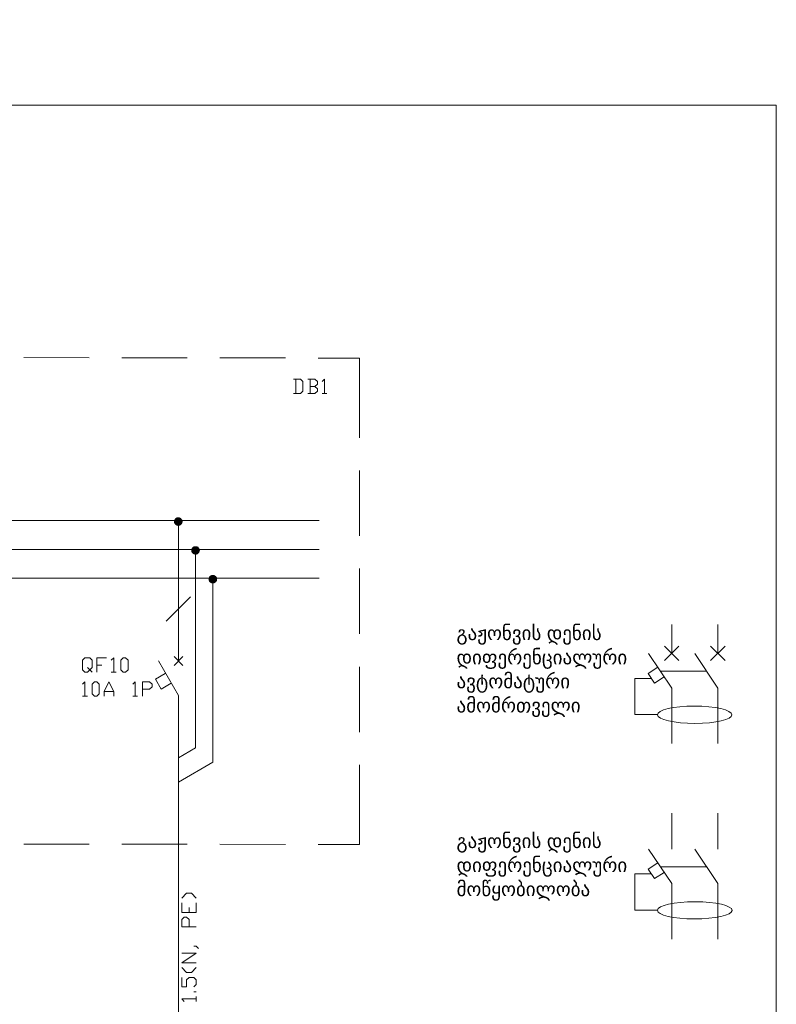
# Model space of a CAD drawing. Header units: millimetres. Extents: x 352 to 350573, y -22 to 37733.
# Tile 206 of 214: x 207791 to 221608, y 19711 to 37686. Entities that reach past the tile are written whole.
import ezdxf

# ---------------------------------------------------------------- set-up
doc = ezdxf.new("R2010")
doc.units = ezdxf.units.MM
for name, color, linetype in [('PDF _Рамка1', 7, 'Continuous'), ('PDF _Схема', 7, 'Continuous'), ('PDF _Текст', 7, 'Continuous'), ('PDF _Форматка', 7, 'Continuous'), ('PDF _Элемент', 7, 'Continuous')]:
    doc.layers.add(name, color=color, linetype=linetype)
doc.styles.add('PDF Sylfaen', font='sylfaen.ttf')

msp = doc.modelspace()

# ---------------------------------------------------------------- linework, layer by layer
at = {"layer": 'PDF _Рамка1', "lineweight": 0}
for points in [[(207868, 31520), (209062, 31516)], [(209658, 31516), (210852, 31512)], [(211448, 31512), (212642, 31512)], [(213239, 31508), (213994, 31508), (213994, 30052)], [(213994, 29456), (213994, 28262)], [(211003, 27996), (211003, 24391), (210689, 24212)], [(213994, 27665), (213994, 26472)], [(211317, 27471), (211317, 24133), (210689, 23767)], [(213994, 25875), (213994, 24682)], [(213994, 24085), (213994, 22629), (213239, 22629)], [(220542, 23202), (220542, 22546)], [(209062, 22637), (207868, 22637)], [(210852, 22633), (209658, 22633)], [(212642, 22629), (211448, 22633)]]:
    msp.add_lwpolyline(points, dxfattribs=at)
at = {"layer": 'PDF _Схема', "lineweight": 0}
for points in [[(175833, 28541), (213258, 28541)], [(175833, 28016), (213258, 28016)], [(175833, 27490), (213258, 27490)], [(210466, 26703), (210911, 27148)], [(209026, 25859), (209070, 25816), (209026, 25772), (208982, 25772), (208938, 25816), (208938, 25991), (208982, 26034), (209070, 26034), (209113, 25991), (209113, 25859), (209070, 25816), (209113, 25772)], [(209201, 25772), (209201, 26034), (209376, 26034)], [(209201, 25903), (209288, 25903)], [(209463, 25991), (209507, 26034), (209507, 25772)], [(209463, 25772), (209551, 25772)], [(208938, 25553), (208982, 25597), (208982, 25334)], [(209332, 25334), (209332, 25422), (209420, 25597), (209507, 25422), (209507, 25334)], [(209857, 25553), (209901, 25597), (209901, 25334)], [(210032, 25334), (210032, 25597), (210163, 25597), (210211, 25553), (210211, 25509), (210163, 25466), (210032, 25466)], [(209332, 25422), (209507, 25422)], [(208938, 25334), (209026, 25334)], [(209857, 25334), (209945, 25334)]]:
    msp.add_lwpolyline(points, dxfattribs=at)
for points in [[(209682, 25772), (209638, 25816), (209638, 25991), (209682, 26034), (209726, 26034), (209770, 25991), (209770, 25816), (209726, 25772)], [(209157, 25334), (209113, 25378), (209113, 25553), (209157, 25597), (209201, 25597), (209245, 25553), (209245, 25378), (209201, 25334)]]:
    msp.add_lwpolyline(points, close=True, dxfattribs=at)
at = {"layer": 'PDF _Текст', "lineweight": 0}
for points in [[(212789, 30860), (212920, 30860), (212964, 30904), (212964, 31079), (212920, 31122), (212789, 31122)], [(212833, 31122), (212833, 30860)], [(213183, 30991), (213227, 31035), (213227, 31079), (213183, 31122), (213052, 31122)], [(213095, 31122), (213095, 30860)], [(213314, 31079), (213358, 31122), (213358, 30860)], [(213052, 30860), (213183, 30860), (213227, 30904), (213227, 30947), (213183, 30991), (213095, 30991)], [(213314, 30860), (213402, 30860)], [(210752, 21651), (210840, 21738), (210927, 21738), (211015, 21651)], [(211015, 21563), (211015, 21388), (210752, 21388), (210752, 21563)], [(210884, 21388), (210884, 21476)], [(211015, 21125), (210752, 21125), (210752, 21257), (210796, 21300), (210840, 21300), (210884, 21257), (210884, 21125)], [(210971, 20775), (211015, 20775), (211059, 20732)], [(211015, 20469), (210752, 20469), (211015, 20644), (210752, 20644)], [(210752, 20382), (210840, 20294), (210927, 20294), (211015, 20382)], [(210971, 20028), (211015, 20071), (211015, 20159), (210971, 20203), (210884, 20203), (210840, 20159), (210840, 20028), (210752, 20028), (210752, 20203)], [(210796, 19765), (210752, 19809), (211015, 19809)], [(211015, 19940), (210971, 19940)], [(211015, 19765), (211015, 19852)]]:
    msp.add_lwpolyline(points, dxfattribs=at)
at = {"layer": 'PDF _Форматка', "lineweight": 0}
msp.add_lwpolyline([(167117, 37686), (167117, 36127), (167117, -22), (221608, -22), (221608, 36127), (178418, 36127)], dxfattribs=at)
at = {"layer": 'PDF _Элемент', "lineweight": 0}
for points in [[(210689, 25979), (210689, 28509)], [(219699, 26643), (219699, 26118)], [(220542, 26643), (220542, 26118)], [(219830, 25987), (219568, 26249)], [(219568, 25987), (219830, 26249)], [(220674, 25987), (220407, 26249)], [(220407, 25987), (220674, 26249)], [(219277, 26118), (219699, 25485), (219699, 24471)], [(220121, 26118), (220542, 25485), (220542, 24471)], [(210689, 25346), (210323, 25979)], [(210768, 26058), (210609, 25899)], [(210768, 25899), (210609, 26058)], [(210557, 25573), (210374, 25466), (210271, 25649), (210450, 25752)], [(219560, 25692), (219385, 25573), (219269, 25752), (219444, 25867)], [(219492, 25796), (220335, 25796)], [(219329, 25660), (219027, 25660), (219027, 25000), (219436, 25000)], [(210689, 15612), (210689, 25346), (210689, 23361)], [(219699, 23075), (219699, 22546), (219699, 23202)], [(220542, 23075), (220542, 22546)], [(219699, 20903), (219699, 21917), (219277, 22546)], [(220542, 20903), (220542, 21917), (220121, 22546)], [(219444, 22295), (219269, 22180), (219385, 22005), (219560, 22120)], [(219492, 22223), (220335, 22223)], [(219436, 21428), (219027, 21428), (219027, 22092), (219329, 22092)]]:
    msp.add_lwpolyline(points, dxfattribs=at)
for centre, major_axis, ratio, start_param, end_param in [((220117, 24997), (-681, 1), 0.233366, 0.007801, 6.290986), ((220119, 21427), (682, 1), 0.229598, 3.13046, 9.413645)]:
    msp.add_ellipse(centre, major_axis=major_axis, ratio=ratio, start_param=start_param, end_param=end_param, dxfattribs=at)
at = {"layer": 'PDF _Элемент', "transparency": 33554559}
for points in [[(210637, 28588), (210744, 28576), (210629, 28576)], [(210653, 28596), (210732, 28588), (210637, 28588)], [(210732, 28588), (210637, 28588), (210744, 28576)], [(210665, 28600), (210720, 28596), (210653, 28596)], [(210720, 28596), (210653, 28596), (210732, 28588)], [(210681, 28604), (210708, 28600), (210665, 28600)], [(210708, 28600), (210665, 28600), (210720, 28596)], [(210693, 28604), (210681, 28604), (210708, 28600)], [(210613, 28553), (210764, 28541), (210609, 28541)], [(210764, 28541), (210609, 28541), (210764, 28525)], [(210609, 28541), (210764, 28525), (210609, 28525)], [(210764, 28525), (210609, 28525), (210764, 28509)], [(210609, 28525), (210764, 28509), (210609, 28509)], [(210764, 28509), (210609, 28509), (210760, 28497)], [(210609, 28509), (210760, 28497), (210613, 28497)], [(210621, 28564), (210760, 28553), (210613, 28553)], [(210760, 28553), (210613, 28553), (210764, 28541)], [(210760, 28497), (210613, 28497), (210752, 28481)], [(210613, 28497), (210752, 28481), (210621, 28481)], [(210629, 28576), (210752, 28564), (210621, 28564)], [(210752, 28564), (210621, 28564), (210760, 28553)], [(210752, 28481), (210621, 28481), (210744, 28473)], [(210621, 28481), (210744, 28473), (210629, 28473)], [(210744, 28576), (210629, 28576), (210752, 28564)], [(210744, 28473), (210629, 28473), (210732, 28461)], [(210629, 28473), (210732, 28461), (210637, 28461)], [(210732, 28461), (210637, 28461), (210720, 28453)], [(210637, 28461), (210720, 28453), (210653, 28453)], [(210720, 28453), (210653, 28453), (210708, 28449)], [(210653, 28453), (210708, 28449), (210665, 28449)], [(210708, 28449), (210665, 28449), (210693, 28445)], [(210665, 28449), (210693, 28445), (210681, 28445)], [(210943, 28051), (211071, 28039), (210935, 28039)], [(210955, 28063), (211059, 28051), (210943, 28051)], [(211059, 28051), (210943, 28051), (211071, 28039)], [(210967, 28067), (211051, 28063), (210955, 28063)], [(211051, 28063), (210955, 28063), (211059, 28051)], [(210979, 28075), (211039, 28067), (210967, 28067)], [(211039, 28067), (210967, 28067), (211051, 28063)], [(210995, 28075), (211023, 28075), (210979, 28075)], [(211023, 28075), (210979, 28075), (211039, 28067)], [(211011, 28075), (210995, 28075), (211023, 28075)], [(210927, 28027), (211078, 28012), (210923, 28012)], [(211078, 28012), (210923, 28012), (211082, 28000)], [(210923, 28012), (211082, 28000), (210923, 28000)], [(211082, 28000), (210923, 28000), (211078, 27984)], [(210923, 28000), (211078, 27984), (210923, 27984)], [(211078, 27984), (210923, 27984), (211074, 27972)], [(210923, 27984), (211074, 27972), (210927, 27972)], [(210935, 28039), (211074, 28027), (210927, 28027)], [(211074, 28027), (210927, 28027), (211078, 28012)], [(211074, 27972), (210927, 27972), (211071, 27956)], [(210927, 27972), (211071, 27956), (210935, 27956)], [(211071, 28039), (210935, 28039), (211074, 28027)], [(211071, 27956), (210935, 27956), (211059, 27944)], [(210935, 27956), (211059, 27944), (210943, 27944)], [(211059, 27944), (210943, 27944), (211051, 27936)], [(210943, 27944), (211051, 27936), (210955, 27936)], [(211051, 27936), (210955, 27936), (211039, 27928)], [(210955, 27936), (211039, 27928), (210967, 27928)], [(211039, 27928), (210967, 27928), (211023, 27924)], [(210967, 27928), (211023, 27924), (210979, 27924)], [(211023, 27924), (210979, 27924), (211011, 27920)], [(210979, 27924), (211011, 27920), (210995, 27920)], [(211246, 27502), (211397, 27486), (211242, 27486)], [(211250, 27514), (211393, 27502), (211246, 27502)], [(211393, 27502), (211246, 27502), (211397, 27486)], [(211257, 27526), (211385, 27514), (211250, 27514)], [(211385, 27514), (211250, 27514), (211393, 27502)], [(211269, 27534), (211377, 27526), (211257, 27526)], [(211377, 27526), (211257, 27526), (211385, 27514)], [(211281, 27542), (211365, 27534), (211269, 27534)], [(211365, 27534), (211269, 27534), (211377, 27526)], [(211297, 27550), (211353, 27542), (211281, 27542)], [(211353, 27542), (211281, 27542), (211365, 27534)], [(211309, 27550), (211341, 27550), (211297, 27550)], [(211341, 27550), (211297, 27550), (211353, 27542)], [(211325, 27550), (211309, 27550), (211341, 27550)], [(211242, 27486), (211397, 27471), (211238, 27471)], [(211397, 27471), (211238, 27471), (211397, 27459)], [(211238, 27471), (211397, 27459), (211242, 27459)], [(211397, 27486), (211242, 27486), (211397, 27471)], [(211397, 27459), (211242, 27459), (211393, 27443)], [(211242, 27459), (211393, 27443), (211246, 27443)], [(211393, 27443), (211246, 27443), (211385, 27431)], [(211246, 27443), (211385, 27431), (211250, 27431)], [(211385, 27431), (211250, 27431), (211377, 27419)], [(211250, 27431), (211377, 27419), (211257, 27419)], [(211377, 27419), (211257, 27419), (211365, 27411)], [(211257, 27419), (211365, 27411), (211269, 27411)], [(211365, 27411), (211269, 27411), (211353, 27403)], [(211269, 27411), (211353, 27403), (211281, 27403)], [(211353, 27403), (211281, 27403), (211341, 27395)], [(211281, 27403), (211341, 27395), (211297, 27395)], [(211341, 27395), (211297, 27395), (211325, 27395)], [(211297, 27395), (211325, 27395), (211309, 27395)]]:
    msp.add_solid(points, dxfattribs=at)

# ---------------------------------------------------------------- texts
at = {"layer": 'PDF _Текст', "attachment_point": 4, "style": 'PDF Sylfaen'}
for s, insert, char_height in [('გაჟონვის დენის', (215768, 26450), 263.01), ('დიფერენციალური', (215768, 26008), 263.01), ('ავტომატური', (215768, 25571), 263), ('ამომრთველი', (215768, 25129), 263), ('გაჟონვის დენის', (215768, 22654), 263.01), ('დიფერენციალური', (215768, 22213), 263.01), ('მოწყობილობა', (215768, 21775), 263.01)]:
    msp.add_mtext(s, dxfattribs=dict(at, insert=insert, char_height=char_height))

doc.saveas('drawing.dxf')
